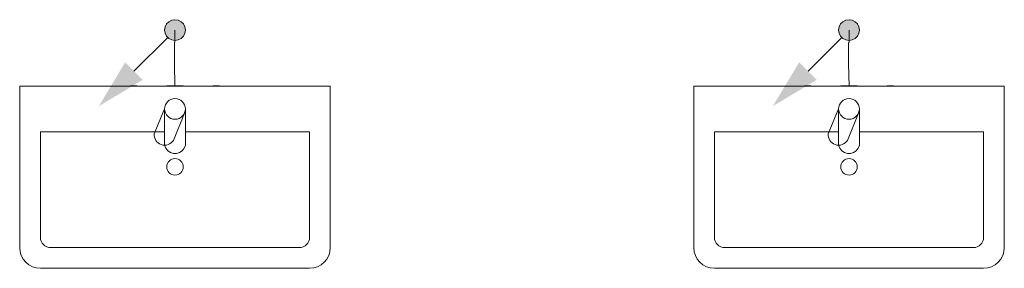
# Model space of a CAD drawing. Header units: millimetres. Extents: x -8419 to 49496, y -17222 to 2761.
# Tile 3 of 9: x 30717 to 33095, y -4438 to -3837. Entities that reach past the tile are written whole.
import ezdxf

# ---------------------------------------------------------------- set-up
doc = ezdxf.new("R2010")
doc.units = ezdxf.units.MM
doc.layers.add('Kanalizace', color=7, linetype='Continuous')
doc.layers.add('Zdravotní technika', color=7, linetype='Continuous')

# ---------------------------------------------------------------- blocks, each defined once
blk = doc.blocks.new('Basin-Sink-Bidet-ID-29-8-29-141')
at = {"layer": 'Zdravotní technika', "color": 7, "lineweight": 5}
for p, q in [((375, 0), (375, -390)), ((-25, -55), (-50, -115)), ((-25, -143), (-25, -55)), ((23, -65), (-4, -131)), ((25, -55), (25, -143)), ((25, -110), (325, -110)), ((325, -110), (325, -365)), ((300, -390), (-300, -390)), ((325, -440), (-325, -440))]:
    blk.add_line(p, q, dxfattribs=at)
for points in [[(-375, -390), (-375, 0), (375, 0)], [(-107.5, 1), (-107.5, 0), (-92.5, 0), (-92.5, 1), (-107.5, 1)], [(-20, 1), (-20, 0), (20, 0), (20, 1), (-20, 1)], [(92.5, 1), (92.5, 0), (107.5, 0), (107.5, 1), (92.5, 1)], [(-325, -365), (-325, -110), (-25, -110)], [(25, -143), (22.2, -150.1), (17.5, -156.1), (11.1, -160.5), (3.8, -162.7), (-3.8, -162.7), (-11.1, -160.5), (-17.5, -156.1), (-22.2, -150.1), (-25, -143)]]:
    blk.add_lwpolyline(points, dxfattribs=at)
for centre, radius in [((0, -55), 25), ((0, -195), 20)]:
    blk.add_circle(centre, radius, dxfattribs=at)
for centre, radius, start, end in [((-25.1, -117.7), 25, 173.8988, 327.7432), ((-300, -365), 25, 180, 270), ((300, -365), 25, 270, 0), ((-325, -390), 50, 180, 270), ((325, -390), 50, 270, 0)]:
    blk.add_arc(centre, radius, start, end, dxfattribs=at)
blk = doc.blocks.new('Basin-Sink-Bidet-ID-29-8-29-155')
at = {"layer": 'Zdravotní technika', "color": 7, "lineweight": 5}
for p, q in [((375, 0), (375, -390)), ((-25, -55), (-50, -115)), ((-25, -143), (-25, -55)), ((23, -65), (-4, -131)), ((25, -55), (25, -143)), ((25, -110), (325, -110)), ((325, -110), (325, -365)), ((300, -390), (-300, -390)), ((325, -440), (-325, -440))]:
    blk.add_line(p, q, dxfattribs=at)
for points in [[(-375, -390), (-375, 0), (375, 0)], [(-107.5, 1), (-107.5, 0), (-92.5, 0), (-92.5, 1), (-107.5, 1)], [(-20, 1), (-20, 0), (20, 0), (20, 1), (-20, 1)], [(92.5, 1), (92.5, 0), (107.5, 0), (107.5, 1), (92.5, 1)], [(-325, -365), (-325, -110), (-25, -110)], [(25, -143), (22.2, -150.1), (17.5, -156.1), (11.1, -160.5), (3.8, -162.7), (-3.8, -162.7), (-11.1, -160.5), (-17.5, -156.1), (-22.2, -150.1), (-25, -143)]]:
    blk.add_lwpolyline(points, dxfattribs=at)
for centre, radius in [((0, -55), 25), ((0, -195), 20)]:
    blk.add_circle(centre, radius, dxfattribs=at)
for centre, radius, start, end in [((-25.1, -117.7), 25, 173.8988, 327.7432), ((-300, -365), 25, 180, 270), ((300, -365), 25, 270, 0), ((-325, -390), 50, 180, 270), ((325, -390), 50, 270, 0)]:
    blk.add_arc(centre, radius, start, end, dxfattribs=at)
blk = doc.blocks.new('Začátek potrubí-PipeStart Kanalizace D50-ID-29-8-29-1248')
at = {"layer": 'Kanalizace', "lineweight": 5}
for points in [[(25, 0), (23.8, 7.7), (20.2, 14.7), (14.7, 20.2), (7.7, 23.8), (0, 25), (-7.7, 23.8), (-14.7, 20.2), (-20.2, 14.7), (-23.8, 7.7), (-25, 0), (-23.8, -7.7), (-20.2, -14.7), (-14.7, -20.2), (-7.7, -23.8), (0, -25), (7.7, -23.8), (14.7, -20.2), (20.2, -14.7), (23.8, -7.7)], [(-183.8, -183.8), (-120.2, -77.8), (-77.8, -120.2)]]:
    blk.add_hatch(color=32, dxfattribs=at).paths.add_polyline_path(points)
at = {"layer": 'Kanalizace', "color": 32, "lineweight": 5}
blk.add_line((-99, -99), (-17.7, -17.6), dxfattribs=at)
blk = doc.blocks.new('Koleno-Koleno Kanalizace D50-ID-29-8-29-2013')
at = {"layer": 'Kanalizace', "color": 32, "lineweight": 5}
blk.add_line((0, 0), (0, -30), dxfattribs=at)
blk.add_lwpolyline([(23.8, 7.7), (25, 0), (23.8, -7.7), (20.2, -14.7), (14.7, -20.2), (7.7, -23.8), (0, -25), (-7.7, -23.8), (-14.7, -20.2), (-20.2, -14.7), (-23.8, -7.7), (-25, 0), (-23.8, 7.7), (-20.2, 14.7), (-14.7, 20.2), (-7.7, 23.8), (0, 25), (7.7, 23.8), (14.7, 20.2), (20.2, 14.7), (23.8, 7.7)], dxfattribs=at)
blk = doc.blocks.new('Segment trubky-Kanalizace D50-ID-29-8-29-4847')
at = {"layer": 'Kanalizace', "color": 32, "lineweight": 5}
blk.add_line((0, 0), (0, -0.2), dxfattribs=at)
blk = doc.blocks.new('Koleno-Koleno Kanalizace D50-ID-29-8-29-2191')
at = {"layer": 'Kanalizace', "color": 32, "lineweight": 5}
for p, q in [((0, 0), (0, 0.2)), ((0, -0.2), (0, 0))]:
    blk.add_line(p, q, dxfattribs=at)
blk = doc.blocks.new('Segment trubky-Kanalizace D50-ID-29-8-29-4864')
at = {"layer": 'Kanalizace', "color": 32, "lineweight": 5}
blk.add_line((0, 0), (-0.9, 53.5), dxfattribs=at)
blk = doc.blocks.new('Koleno-Koleno Kanalizace D50-ID-29-8-29-4855')
at = {"layer": 'Kanalizace', "color": 32, "lineweight": 5}
for p, q in [((0, 0), (0, 0.5)), ((0, -0.5), (0, 0))]:
    blk.add_line(p, q, dxfattribs=at)
blk = doc.blocks.new('Segment trubky-Kanalizace D50-ID-29-8-29-4872')
at = {"layer": 'Kanalizace', "color": 32, "lineweight": 5}
blk.add_line((0, 0), (0, 50.7), dxfattribs=at)
blk = doc.blocks.new('Začátek potrubí-PipeStart Kanalizace D50-ID-29-8-29-1266')
at = {"layer": 'Kanalizace', "lineweight": 5}
for points in [[(25, 0), (23.8, 7.7), (20.2, 14.7), (14.7, 20.2), (7.7, 23.8), (0, 25), (-7.7, 23.8), (-14.7, 20.2), (-20.2, 14.7), (-23.8, 7.7), (-25, 0), (-23.8, -7.7), (-20.2, -14.7), (-14.7, -20.2), (-7.7, -23.8), (0, -25), (7.7, -23.8), (14.7, -20.2), (20.2, -14.7), (23.8, -7.7)], [(-183.8, -183.8), (-120.2, -77.8), (-77.8, -120.2)]]:
    blk.add_hatch(color=32, dxfattribs=at).paths.add_polyline_path(points)
at = {"layer": 'Kanalizace', "color": 32, "lineweight": 5}
blk.add_line((-99, -99), (-17.7, -17.6), dxfattribs=at)
blk = doc.blocks.new('Koleno-Koleno Kanalizace D50-ID-29-8-29-1279')
at = {"layer": 'Kanalizace', "color": 32, "lineweight": 5}
blk.add_line((0, 0), (0, -30), dxfattribs=at)
blk.add_lwpolyline([(23.8, 7.7), (25, 0), (23.8, -7.7), (20.2, -14.7), (14.7, -20.2), (7.7, -23.8), (0, -25), (-7.7, -23.8), (-14.7, -20.2), (-20.2, -14.7), (-23.8, -7.7), (-25, 0), (-23.8, 7.7), (-20.2, 14.7), (-14.7, 20.2), (-7.7, 23.8), (0, 25), (7.7, 23.8), (14.7, 20.2), (20.2, 14.7), (23.8, 7.7)], dxfattribs=at)
blk = doc.blocks.new('Segment trubky-Kanalizace D50-ID-29-8-29-4199')
at = {"layer": 'Kanalizace', "color": 32, "lineweight": 5}
blk.add_line((0, 0), (0, -0.2), dxfattribs=at)
blk = doc.blocks.new('Koleno-Koleno Kanalizace D50-ID-29-8-29-2152')
at = {"layer": 'Kanalizace', "color": 32, "lineweight": 5}
for p, q in [((0, 0), (0, 0.2)), ((0, -0.2), (0, 0))]:
    blk.add_line(p, q, dxfattribs=at)
blk = doc.blocks.new('Segment trubky-Kanalizace D50-ID-29-8-29-4913')
at = {"layer": 'Kanalizace', "color": 32, "lineweight": 5}
blk.add_line((0, 0), (-0.9, 53.5), dxfattribs=at)
blk = doc.blocks.new('Koleno-Koleno Kanalizace D50-ID-29-8-29-4904')
at = {"layer": 'Kanalizace', "color": 32, "lineweight": 5}
for p, q in [((0, 0), (0, 0.5)), ((0, -0.5), (0, 0))]:
    blk.add_line(p, q, dxfattribs=at)
blk = doc.blocks.new('Segment trubky-Kanalizace D50-ID-29-8-29-4921')
at = {"layer": 'Kanalizace', "color": 32, "lineweight": 5}
blk.add_line((0, 0), (0, 50.7), dxfattribs=at)

msp = doc.modelspace()

# ---------------------------------------------------------------- block references
at = {"layer": 'Kanalizace', "color": 32, "lineweight": 5}
for name, p in [('Začátek potrubí-PipeStart Kanalizace D50-ID-29-8-29-1248', (31092.5, -3862.1)), ('Koleno-Koleno Kanalizace D50-ID-29-8-29-2013', (31092.5, -3862.1)), ('Začátek potrubí-PipeStart Kanalizace D50-ID-29-8-29-1266', (32720, -3862.1)), ('Koleno-Koleno Kanalizace D50-ID-29-8-29-1279', (32720, -3862.1)), ('Segment trubky-Kanalizace D50-ID-29-8-29-4872', (31091.6, -3942.7)), ('Segment trubky-Kanalizace D50-ID-29-8-29-4921', (32719.1, -3942.7)), ('Koleno-Koleno Kanalizace D50-ID-29-8-29-4855', (31091.6, -3943.2)), ('Segment trubky-Kanalizace D50-ID-29-8-29-4864', (31092.5, -3997.3)), ('Koleno-Koleno Kanalizace D50-ID-29-8-29-4904', (32719.1, -3943.2)), ('Segment trubky-Kanalizace D50-ID-29-8-29-4913', (32720, -3997.3)), ('Koleno-Koleno Kanalizace D50-ID-29-8-29-2191', (31092.5, -3997.5)), ('Segment trubky-Kanalizace D50-ID-29-8-29-4847', (31092.5, -3997.5)), ('Koleno-Koleno Kanalizace D50-ID-29-8-29-2152', (32720, -3997.5)), ('Segment trubky-Kanalizace D50-ID-29-8-29-4199', (32720, -3997.5))]:
    msp.add_blockref(name, p, dxfattribs=at)
at = {"layer": 'Zdravotní technika', "color": 7, "lineweight": 5}
for name, p in [('Basin-Sink-Bidet-ID-29-8-29-141', (31092.5, -3997.5)), ('Basin-Sink-Bidet-ID-29-8-29-155', (32720, -3997.5))]:
    msp.add_blockref(name, p, dxfattribs=at)

doc.saveas('drawing.dxf')
